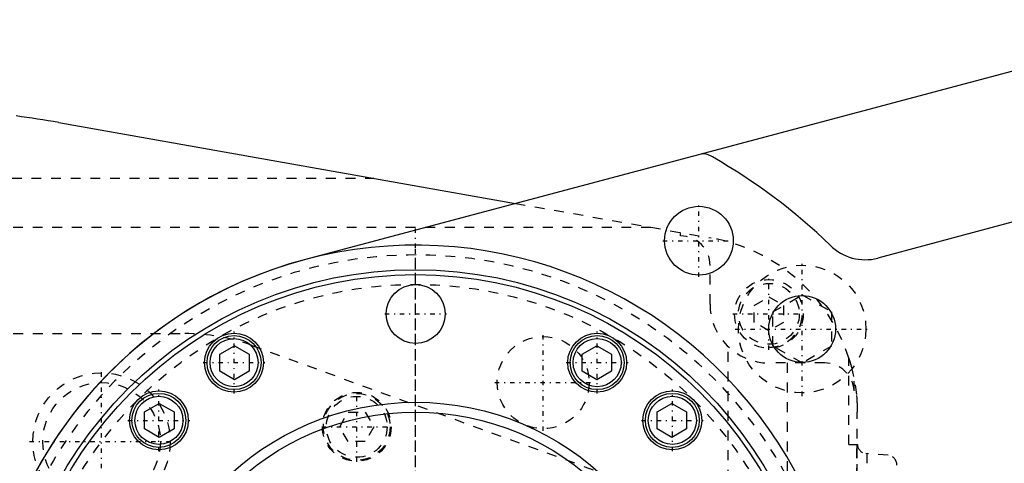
# Model space of a CAD drawing. Extents: x -394 to 171, y -70 to 72.
# Tile 9 of 11: x -260 to -160, y 22 to 67. Entities that reach past the tile are written whole.
import ezdxf

# ---------------------------------------------------------------- set-up
doc = ezdxf.new("R2010")
doc.units = 0
doc.linetypes.add('CENTER', pattern=[1.5, 0.45, -0.5, 0.05, -0.5])
doc.linetypes.add('DASHED', pattern=[2, 1, -1])
for name, color, linetype in [('AM_0', 7, 'CONTINUOUS'), ('AM_3', 7, 'DASHED'), ('AM_7', 7, 'CENTER')]:
    doc.layers.add(name, color=color, linetype=linetype)

msp = doc.modelspace()

# ---------------------------------------------------------------- linework, layer by layer
at = {"layer": 'AM_0', "color": 7, "linetype": 'CONTINUOUS'}
for p, q in [((-231.32, 42.52), (-139.61, 66.95)), ((-256.35, 56.48), (-209.81, 48.25)), ((-136.37, 52.43), (-172.9, 42.68)), ((-239.96, 32.89), (-238.46, 33.75)), ((-238.46, 33.75), (-236.96, 32.89)), ((-203.04, 32.89), (-201.54, 33.75)), ((-201.54, 33.75), (-200.04, 32.89)), ((-239.96, 31.16), (-239.96, 32.89)), ((-236.96, 32.89), (-236.96, 31.16)), ((-203.04, 31.16), (-203.04, 32.89)), ((-200.04, 32.89), (-200.04, 31.16)), ((-238.46, 30.29), (-239.96, 31.16)), ((-236.96, 31.16), (-238.46, 30.29)), ((-201.54, 30.29), (-203.04, 31.16)), ((-200.04, 31.16), (-201.54, 30.29)), ((-247.62, 27.02), (-246.12, 27.88)), ((-246.12, 27.88), (-244.62, 27.02)), ((-195.38, 27.02), (-193.88, 27.88)), ((-193.88, 27.88), (-192.38, 27.02)), ((-247.62, 25.29), (-247.62, 27.02)), ((-244.62, 27.02), (-244.62, 25.29)), ((-195.38, 25.29), (-195.38, 27.02)), ((-192.38, 27.02), (-192.38, 25.29)), ((-246.12, 24.42), (-247.62, 25.29)), ((-244.62, 25.29), (-246.12, 24.42)), ((-193.88, 24.42), (-195.38, 25.29)), ((-192.38, 25.29), (-193.88, 24.42))]:
    msp.add_line(p, q, dxfattribs=at)
for centre, radius in [((-191.13, 44.45), 3.5), ((-220, 0), 41.5), ((-220, 0), 41), ((-220, 37), 3), ((-180.61, 35.46), 3.4), ((-238.5, 32.04), 3), ((-238.5, 32.04), 2.75), ((-238.5, 32.04), 2.45), ((-201.5, 32.04), 3), ((-201.5, 32.04), 2.75), ((-201.5, 32.04), 2.45), ((-246.16, 26.16), 3), ((-193.84, 26.16), 3), ((-246.16, 26.16), 2.75), ((-246.16, 26.16), 2.45), ((-193.84, 26.16), 2.75), ((-193.84, 26.16), 2.45), ((-220, 0), 28), ((-220, 0), 27)]:
    msp.add_circle(centre, radius, dxfattribs=at)
for centre, radius, start, end in [((-273.73, -41.86), 99.86, 79.9766, 82.4957), ((-190.85, 51.3), 2, 56.9487, 89.7904), ((-220, 0), 61, 46.1663, 60.2807), ((-220, 0), 44, 316.6714, 165.5225), ((-174.19, 47.51), 5, 224.5464, 284.9484), ((-220, 0), 44, 104.9144, 316.6714)]:
    msp.add_arc(centre, radius, start, end, dxfattribs=at)
at = {"layer": 'AM_3', "color": 6, "linetype": 'DASHED'}
for p, q in [((-317.14, 50.81), (-224.27, 50.81)), ((-209.81, 48.25), (-189.87, 44.73)), ((-196.02, 45.81), (-304.21, 45.81)), ((-193, 44.94), (-193, 45.28)), ((-190, 38), (-190, 41.94)), ((-185.5, 37.87), (-184, 38.73)), ((-184, 38.73), (-182.5, 37.87)), ((-183.61, 37.2), (-180.61, 38.93)), ((-180.61, 38.93), (-177.61, 37.2)), ((-185.5, 36.13), (-185.5, 37.87)), ((-183.61, 33.73), (-183.61, 37.2)), ((-182.5, 37.87), (-182.5, 36.13)), ((-177.61, 37.2), (-177.61, 33.73)), ((-184, 35.27), (-185.5, 36.13)), ((-182.5, 36.13), (-184, 35.27)), ((-283, 35), (-243.53, 35)), ((-236.69, 33.79), (-185.33, 15.1)), ((-188.14, 16.12), (-188.14, 33.65)), ((-180.61, 32), (-183.61, 33.73)), ((-177.61, 33.73), (-180.61, 32)), ((-175.86, 23.7), (-175.86, 32.48)), ((-178.31, 32), (-184, 32)), ((-182.14, 32), (-182.14, 15.13)), ((-175.31, 29.16), (-175.31, 30.35)), ((-227.73, 25.5), (-226.87, 27)), ((-226.87, 27), (-225.13, 27)), ((-225.13, 27), (-224.27, 25.5)), ((-175, -23.7), (-175, 27)), ((-226.87, 24), (-227.73, 25.5)), ((-224.27, 25.5), (-225.13, 24)), ((-225.13, 24), (-226.87, 24)), ((-175.86, 23.7), (-174.98, 23.7)), ((-175.03, 23.7), (-175.03, -23.7)), ((-175.03, -23.7), (-175.03, 23.7)), ((-171.86, 22.6), (-174.11, 22.79)), ((-174.03, 22.79), (-174.03, 19.21))]:
    msp.add_line(p, q, dxfattribs=at)
msp.add_polyline3d([(-175.86, 32.48, 0), (-175.6, 31.59, 0), (-175.22, 29.77, 0), (-175.08, 28.7, 0), (-175.05, 28.39, 0), (-175.04, 28.21, 0), (-175.04, 28.16, 0), (-175.03, 28.11, 0), (-175.03, 28.08, 0), (-175.03, 28.06, 0), (-175.03, 28.01, 0), (-175.03, 27.95, 0), (-175.02, 27.93, 0), (-175.02, 27.9, 0), (-175.02, 27.85, 0), (-175.02, 27.8, 0), (-175.02, 27.77, 0), (-175.02, 27.75, 0), (-175.01, 27.7, 0), (-175.01, 27.64, 0), (-175.01, 27.59, 0), (-175.01, 27.54, 0), (-175.01, 27.49, 0), (-175.01, 27.46, 0), (-175.01, 27.44, 0), (-175, 27.39, 0), (-175, 27.36, 0), (-175, 27.35, 0), (-175, 27.34, 0), (-175, 27.34, 0), (-175, 27.33, 0), (-175, 27.32, 0), (-175, 27.31, 0), (-175, 27.31, 0), (-175, 27.3, 0), (-175, 27.29, 0), (-175, 27.28, 0), (-175, 27.28, 0), (-175, 27.27, 0), (-175, 27.26, 0), (-175, 27.25, 0), (-175, 27.25, 0), (-175, 27.24, 0), (-175, 27.23, 0), (-175, 27.23, 0), (-175, 27.22, 0), (-175, 27.21, 0), (-175, 27.2, 0), (-175, 27.19, 0), (-175, 27.18, 0), (-175, 27.18, 0), (-175, 27.18, 0), (-175, 27.17, 0), (-175, 27.16, 0), (-175, 27.15, 0), (-175, 27.15, 0), (-175, 27.14, 0), (-175, 27.13, 0), (-175, 27.13, 0), (-175, 27.12, 0), (-175, 27.12, 0), (-175, 27.11, 0), (-175, 27.1, 0), (-175, 27.09, 0), (-175, 27.08, 0), (-175, 27.08, 0), (-175, 27.07, 0), (-175, 27.06, 0), (-175, 27.06, 0), (-175, 27.05, 0), (-175, 27.04, 0), (-175, 27.03, 0), (-175, 27.03, 0), (-175, 27.02, 0), (-175, 27.01, 0), (-175, 27, 0), (-175, 27, 0)], dxfattribs=at)
for centre, radius in [((-180.61, 35.46), 6.5), ((-184, 37), 3.5), ((-220, 0), 40), ((-220, 0), 40), ((-184, 37), 3.1), ((-207, 30), 4.69), ((-252, 24), 7), ((-252, 24), 6), ((-226, 25.5), 3.5), ((-226, 25.5), 3.4), ((-226, 25.5), 3.1)]:
    msp.add_circle(centre, radius, dxfattribs=at)
for centre, radius, start, end in [((-193, 41.94), 3, 0, 90), ((-193, 27), 18, 17.7335, 79.9766), ((-220, 0), 43, 1.9991, 358.0009), ((-184, 38), 6, 180, 270), ((-184, 37), 3.4, 270, 0), ((-243.53, 15), 20, 69.989, 90), ((-178.31, 29), 3, 3.12, 90), ((-174.03, 23.74), 0.95, 182.4132, 264.9855), ((-171.95, 21.6), 1, 0, 84.9855)]:
    msp.add_arc(centre, radius, start, end, dxfattribs=at)
at = {"layer": 'AM_7', "color": 4, "linetype": 'CENTER'}
for p, q in [((-191.13, 40.77), (-191.13, 48.12)), ((-220, -46.2), (-220, 46.2)), ((-194.81, 44.45), (-187.46, 44.45)), ((-220, -43.58), (-220, 43.58)), ((-180.61, 28.64), (-180.61, 42.29)), ((-184, 33.33), (-184, 40.68)), ((-223.15, 37), (-216.85, 37)), ((-187.68, 37), (-180.32, 37)), ((-238.5, 28.89), (-238.5, 35.19)), ((-201.5, 28.89), (-201.5, 35.19)), ((-187.44, 35.46), (-173.79, 35.46)), ((-207, 25.08), (-207, 34.92)), ((-252, 16.65), (-252, 31.35)), ((-241.65, 32.04), (-235.35, 32.04)), ((-204.65, 32.04), (-198.35, 32.04)), ((-246.16, 23.01), (-246.16, 29.31)), ((-211.92, 30), (-202.08, 30)), ((-193.84, 23.01), (-193.84, 29.31)), ((-226, 21.93), (-226, 29.07)), ((-249.31, 26.16), (-243.01, 26.16)), ((-196.99, 26.16), (-190.69, 26.16)), ((-229.57, 25.5), (-222.43, 25.5)), ((-259.35, 24), (-244.65, 24))]:
    msp.add_line(p, q, dxfattribs=at)

doc.saveas('drawing.dxf')
